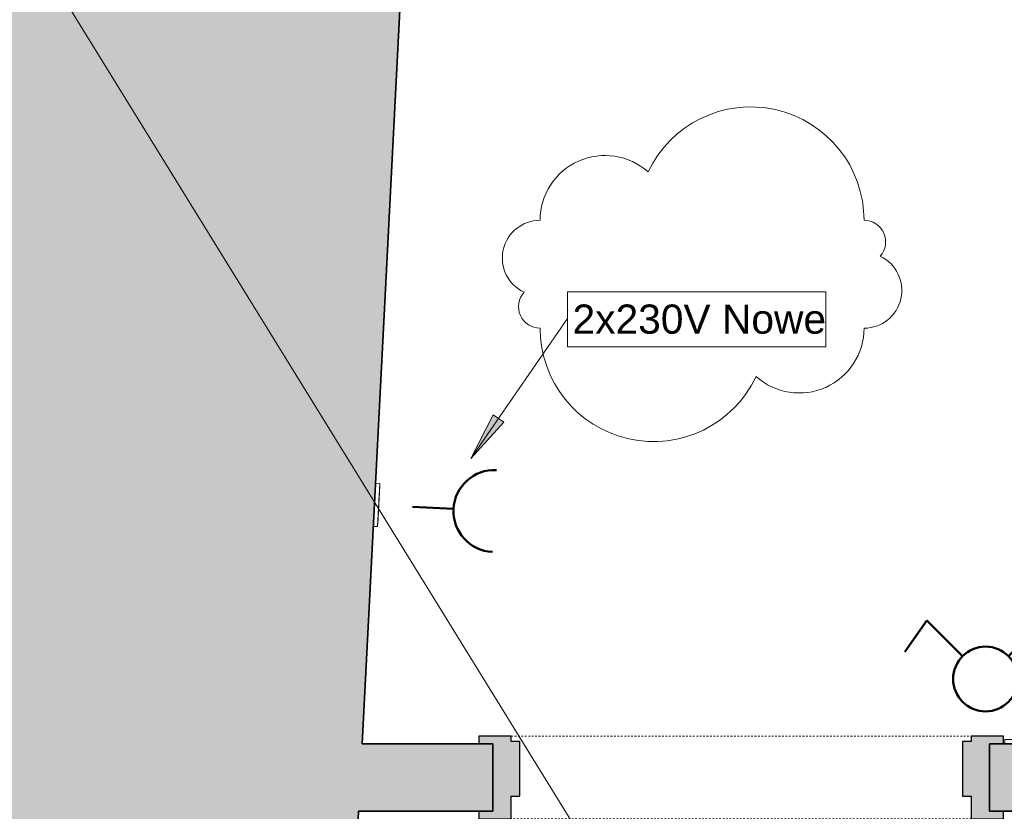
# Model space of a CAD drawing. Header units: centimetres. Extents: x -1109 to 217, y 2044 to 2913.
# Tile 4 of 36: x -867 to -685, y 2334 to 2480. Entities that reach past the tile are written whole.
import ezdxf

# ---------------------------------------------------------------- set-up
doc = ezdxf.new("R2010")
doc.units = ezdxf.units.CM
doc.linetypes.add('Kreska', pattern=[0.635, 0.3175, -0.3175])
for name, color, linetype, lineweight in [('_Przerywana-1', 10, 'Kreska', 18), ('Chmurki rewizji', 130, 'Continuous', 9), ('Drzwi-1', 9, 'Continuous', 18), ('Drzwi-2', 254, 'Kreska', 18), ('Drzwi-3', 53, 'Continuous', 25), ('Notatki tekstowe', 130, 'Continuous', 9), ('Notatki tekstowe-1', 7, 'Continuous', 9), ('Osprzęt elektryczny', 7, 'Continuous', 18), ('Symbol gniazda-1', 1, 'Continuous', 50), ('Wzór cięcia-1', 10, 'Continuous', 18), ('Ściany-1', 253, 'Continuous', 35)]:
    doc.layers.add(name, color=color, linetype=linetype, lineweight=lineweight)
doc.styles.add('Arial', font='arial.ttf', dxfattribs={"height": 5.4})

# ---------------------------------------------------------------- blocks, each defined once
blk = doc.blocks.new('_TD_drzwi - _TD_drzwi-919488-Wytyczne elektryczne')
at = {"layer": 'Drzwi-2'}
h = blk.add_hatch(color=256, dxfattribs=at)
h.paths.add_polyline_path([(46, -7.65), (48.6, -7.65), (48.6, -6.25), (46, -6.25), (46, 6.25), (48.6, 6.25), (48.6, 7.65), (42.6, 7.65), (42.6, 6.65), (41, 6.65), (41, -3.45), (42.6, -3.45), (42.6, -7.65)])
h.paths.add_polyline_path([(-42.6, -7.65), (-42.6, -3.45), (-41, -3.45), (-41, 6.65), (-42.6, 6.65), (-42.6, 7.65), (-48.6, 7.65), (-48.6, 6.25), (-46, 6.25), (-46, -6.25), (-48.6, -6.25), (-48.6, -7.65), (-46, -7.65)])
at = {"layer": '_Przerywana-1'}
for p, q in [((-42.6, 7.65), (42.6, 7.65)), ((42.6, -7.65), (-42.6, -7.65))]:
    blk.add_line(p, q, dxfattribs=at)
at = {"layer": 'Drzwi-1'}
for p, q in [((-48.6, 6.25), (-48.6, 7.65)), ((-42.6, 7.65), (-48.6, 7.65)), ((-42.6, 7.65), (-42.6, 6.65)), ((42.6, 6.65), (42.6, 7.65)), ((42.6, 7.65), (48.6, 7.65)), ((48.6, 7.65), (48.6, 6.25)), ((-48.6, 6.25), (-46, 6.25)), ((-46, -6.25), (-46, 6.25)), ((-41, 6.65), (-42.6, 6.65)), ((-41, 6.65), (-41, -3.45)), ((41, -3.45), (41, 6.65)), ((41, 6.65), (42.6, 6.65)), ((48.6, 6.25), (46, 6.25)), ((46, 6.25), (46, -6.25)), ((-42.6, -3.45), (-41, -3.45)), ((-42.6, -3.45), (-42.6, -7.65)), ((42.6, -3.45), (41, -3.45)), ((42.6, -7.65), (42.6, -3.45)), ((-48.6, -7.65), (-48.6, -6.25)), ((-46, -6.25), (-48.6, -6.25)), ((46, -6.25), (48.6, -6.25)), ((48.6, -6.25), (48.6, -7.65)), ((-48.6, -7.65), (-42.6, -7.65)), ((-42.6, -7.65), (-42.6, -92.85)), ((48.6, -7.65), (42.6, -7.65))]:
    blk.add_line(p, q, dxfattribs=at)
blk.add_arc((-42.6, -7.65), 85.2, 270, 360, dxfattribs=at)
at = {"layer": 'Drzwi-3'}
for p, q in [((-42.6, 7.65), (-48.6, 7.65)), ((-48.6, 7.65), (-48.6, 6.25)), ((-42.6, 6.65), (-42.6, 7.65)), ((48.6, 7.65), (42.6, 7.65)), ((42.6, 7.65), (42.6, 6.65)), ((48.6, 6.25), (48.6, 7.65)), ((-48.6, 6.25), (-46, 6.25)), ((-46, 6.25), (-46, -6.25)), ((-41, 6.65), (-42.6, 6.65)), ((-41, -3.45), (-41, 6.65)), ((42.6, 6.65), (41, 6.65)), ((41, 6.65), (41, -3.45)), ((46, 6.25), (48.6, 6.25)), ((46, -6.25), (46, 6.25)), ((-42.6, -7.65), (-42.6, -3.45)), ((-42.6, -3.45), (-41, -3.45)), ((41, -3.45), (42.6, -3.45)), ((42.6, -3.45), (42.6, -7.65)), ((-46, -6.25), (-48.6, -6.25)), ((-48.6, -6.25), (-48.6, -7.65)), ((48.6, -6.25), (46, -6.25)), ((48.6, -7.65), (48.6, -6.25)), ((-48.6, -7.65), (-42.6, -7.65)), ((42.6, -7.65), (48.6, -7.65))]:
    blk.add_line(p, q, dxfattribs=at)
blk = doc.blocks.new('TD_gniazda_wlaczniki_r01 - Łącznik_podwójny-940077-Wytyczne elektryczne')
at = {"layer": 'Osprzęt elektryczny'}
for p, q in [((-676.47, 2346.88), (-684.47, 2346.88)), ((-684.47, 2346.88), (-676.47, 2346.88)), ((-684.47, 2346.08), (-684.47, 2346.88)), ((-684.47, 2346.08), (-684.47, 2346.88)), ((-676.47, 2346.08), (-684.47, 2346.08)), ((-684.47, 2346.08), (-676.47, 2346.08)), ((-676.9, 2346.88), (-684.04, 2346.88)), ((-684.04, 2346.88), (-676.9, 2346.88)), ((-676.47, 2346.88), (-676.47, 2346.08)), ((-676.47, 2346.08), (-676.47, 2346.88))]:
    blk.add_line(p, q, dxfattribs=at)
at = {"layer": 'Symbol gniazda-1'}
for p, q in [((-698.92, 2368.94), (-702.99, 2363.14)), ((-698.92, 2368.94), (-692.31, 2362.33)), ((-677.21, 2368.94), (-683.82, 2362.33)), ((-677.21, 2368.94), (-673.14, 2363.14))]:
    blk.add_line(p, q, dxfattribs=at)
blk.add_circle((-688.07, 2358.09), 6, dxfattribs=at)
blk = doc.blocks.new('TD_gniazda_wlaczniki_r01 - Gniazdo_wtykowe-V2-Wytyczne elektryczne')
at = {"layer": 'Osprzęt elektryczny'}
for p, q in [((-397.02, 2462.08), (-397.02, 2470.08)), ((-397.02, 2470.08), (-397.02, 2462.08)), ((-396.22, 2470.08), (-397.02, 2470.08)), ((-396.22, 2470.08), (-397.02, 2470.08)), ((-397.02, 2462.51), (-397.02, 2469.65)), ((-397.02, 2469.65), (-397.02, 2462.51)), ((-396.22, 2462.08), (-396.22, 2470.08)), ((-396.22, 2470.08), (-396.22, 2462.08)), ((-397.02, 2468.08), (-397.02, 2464.08)), ((-397.02, 2466.73), (-397.02, 2467.33)), ((-397.02, 2466.28), (-397.02, 2465.88)), ((-397.02, 2466.28), (-397.02, 2465.88)), ((-397.02, 2465.43), (-397.02, 2464.83)), ((-397.02, 2462.08), (-396.22, 2462.08)), ((-396.22, 2462.08), (-397.02, 2462.08))]:
    blk.add_line(p, q, dxfattribs=at)
at = {"layer": 'Symbol gniazda-1'}
blk.add_line((-403.3, 2466.08), (-410.9, 2466.08), dxfattribs=at)
blk.add_arc((-418.5, 2466.08), 7.6, 270, 90, dxfattribs=at)
blk = doc.blocks.new('Family - ___-948444-Wytyczne elektryczne')
at = {"layer": 'Chmurki rewizji'}
for centre, radius, start, end in [((-718.58, 2666.16), 15.05, 0, 154.7912), ((-675.58, 2666.16), 15.05, 0, 154.7912), ((-737.93, 2666.16), 8.6, 48.1897, 180), ((-694.93, 2666.16), 8.6, 48.1897, 180), ((-746.53, 2654.26), 11.9, 90, 244.7912), ((-660.53, 2659.36), 6.8, 318.1897, 90), ((-660.53, 2644.06), 11.9, 270, 64.7912), ((-746.53, 2638.96), 6.8, 138.1897, 270), ((-746.53, 2620.26), 11.9, 90, 244.7912), ((-660.53, 2625.36), 6.8, 318.1897, 90), ((-660.53, 2610.06), 11.9, 270, 64.7912), ((-746.53, 2604.96), 6.8, 138.1897, 270), ((-731.48, 2598.16), 15.05, 180, 334.7912), ((-712.13, 2598.16), 8.6, 228.1897, 0), ((-688.48, 2598.16), 15.05, 180, 334.7912), ((-669.13, 2598.16), 8.6, 228.1897, 0), ((-731.57, 2443.08), 21, 0, 154.7912), ((-758.57, 2443.08), 12, 48.1897, 180), ((-770.57, 2436.08), 7, 90, 244.7912), ((-710.57, 2439.08), 4, 318.1897, 90), ((-710.57, 2430.08), 7, 270, 64.7912), ((-770.57, 2427.08), 4, 138.1897, 270), ((-749.57, 2423.08), 21, 180, 334.7912), ((-722.57, 2423.08), 12, 228.1897, 0)]:
    blk.add_arc(centre, radius, start, end, dxfattribs=at)

msp = doc.modelspace()

# ---------------------------------------------------------------- hatches: boundary and pattern name
at = {"layer": 'Notatki tekstowe-1'}
msp.add_hatch(color=256, dxfattribs=at).paths.add_polyline_path([(-783.4, 2398.96), (-777.3, 2405.69), (-779.25, 2407.04)])
at = {"layer": 'Wzór cięcia-1'}
msp.add_hatch(color=256, dxfattribs=at).paths.add_polyline_path([(-819.03, 2044.08), (-786.31, 2682.08), (-883.15, 2682.08), (-915.87, 2044.08)])
h = msp.add_hatch(color=256, dxfattribs=at)
h.paths.add_polyline_path([(-59.22, 2333.58), (-59.22, 2346.08), (-143.72, 2346.08), (-143.72, 2333.58), (-124.39, 2333.58)])
h.paths.add_polyline_path([(-243.72, 2333.58), (-243.72, 2346.08), (-316.22, 2346.08), (-316.22, 2333.58)])
h.paths.add_polyline_path([(-420.95, 2333.58), (-416.22, 2333.58), (-416.22, 2346.08), (-687.32, 2346.08), (-687.32, 2333.58)])
h.paths.add_polyline_path([(-803.54, 2333.58), (-779.32, 2333.58), (-779.32, 2346.08), (-803.54, 2346.08), (-804.18, 2333.58)])

# ---------------------------------------------------------------- linework, layer by layer
at = {"layer": 'Notatki tekstowe'}
for p, q in [((-737.75, 2287.94), (-909.93, 2567)), ((-783.4, 2398.96), (-765.47, 2424.85)), ((-779.25, 2407.04), (-783.4, 2398.96)), ((-783.4, 2398.96), (-777.3, 2405.69)), ((-777.3, 2405.69), (-779.25, 2407.04))]:
    msp.add_line(p, q, dxfattribs=at)
at = {"layer": 'Notatki tekstowe', "flags": 128}
msp.add_lwpolyline([(-765.47, 2429.8), (-717.62, 2429.8), (-717.62, 2419.66), (-765.47, 2419.66)], close=True, dxfattribs=at)
at = {"layer": 'Ściany-1'}
for p, q in [((-803.54, 2346.08), (-786.31, 2682.08)), ((-779.32, 2346.08), (-803.54, 2346.08)), ((-779.32, 2333.58), (-779.32, 2346.08)), ((-396.22, 2346.08), (-687.32, 2346.08)), ((-687.32, 2346.08), (-687.32, 2333.58)), ((-813.28, 2156.1), (-804.18, 2333.58)), ((-804.18, 2333.58), (-779.32, 2333.58)), ((-687.32, 2333.58), (-243.72, 2333.58))]:
    msp.add_line(p, q, dxfattribs=at)

# ---------------------------------------------------------------- block references
at = {"layer": '_Przerywana-1'}
msp.add_blockref('_TD_drzwi - _TD_drzwi-919488-Wytyczne elektryczne', (-733.32, 2339.83), dxfattribs=at)
at = {"layer": 'Chmurki rewizji'}
msp.add_blockref('Family - ___-948444-Wytyczne elektryczne', (0, 0), dxfattribs=at)
at = {"layer": 'Symbol gniazda-1', "rotation": 177.0640997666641}
msp.add_blockref('TD_gniazda_wlaczniki_r01 - Gniazdo_wtykowe-V2-Wytyczne elektryczne', (-1070.66, 4873.49), dxfattribs=at)
at = {"layer": 'Symbol gniazda-1'}
msp.add_blockref('TD_gniazda_wlaczniki_r01 - Łącznik_podwójny-940077-Wytyczne elektryczne', (0, 0), dxfattribs=at)

# ---------------------------------------------------------------- texts
at = {"layer": 'Notatki tekstowe-1', "insert": (-764.57, 2427.47), "char_height": 5.4, "width": 46.5105, "attachment_point": 1, "line_spacing_factor": 0.936439, "style": 'Arial'}
msp.add_mtext('\\pxt7.05556,14.11111,21.16667,28.22222,35.27778,42.33333,49.38889,56.44444,63.5,70.55556,77.61111,84.66667,91.72222,98.77778,105.83333,112.88889,119.94444,127,134.05556,141.11111,148.16667,155.22222,162.27778,169.33333,176.38889,183.44444,190.5,197.55556,204.61111,211.66667,218.72222,225.77778;{2x230V Nowe}', dxfattribs=at)

doc.saveas('drawing.dxf')
